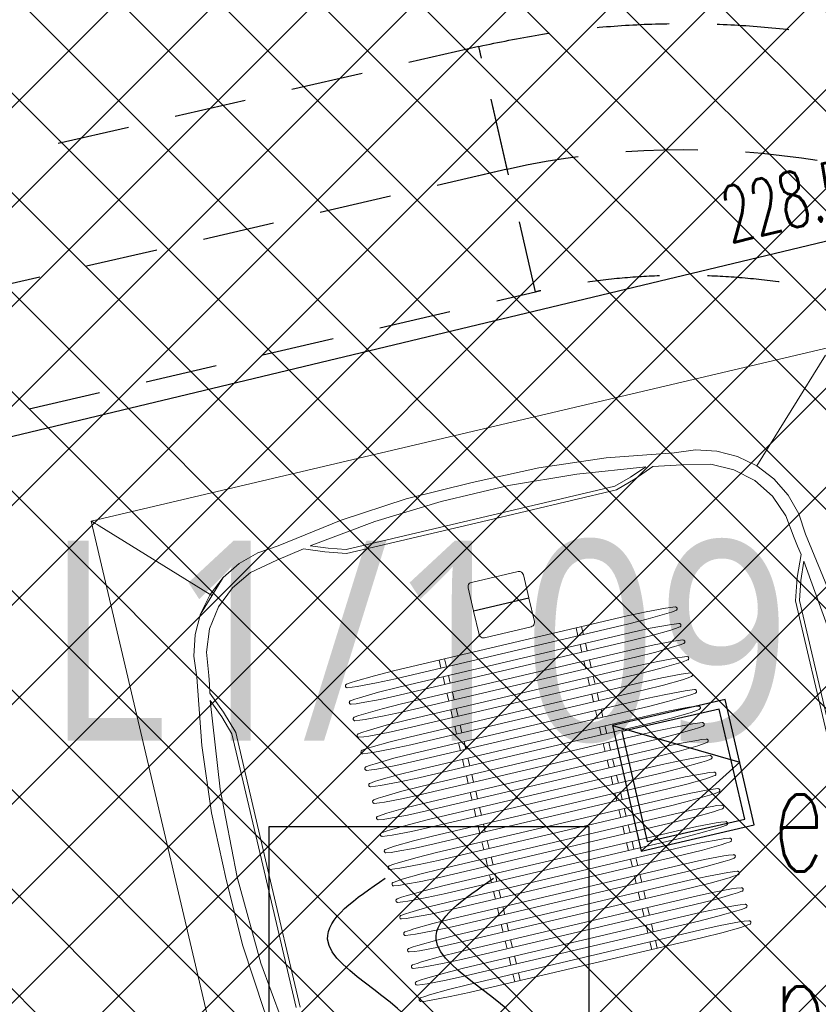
# Model space of a CAD drawing. Header units: centimetres. Extents: x -15121 to 17422, y -60492 to 0.
# Tile 109 of 256: x 1503 to 1602, y -30434 to -30311. Entities that reach past the tile are written whole.
import ezdxf
from ezdxf.enums import TextEntityAlignment as Align

# ---------------------------------------------------------------- set-up
doc = ezdxf.new("R2010")
doc.units = ezdxf.units.CM
doc.header["$LTSCALE"] = 60
doc.linetypes.add('MP', pattern=[0.25, 0.15, -0.1])
for name, color, linetype in [('_DTS_SSP', 1, 'Continuous'), ('AIKA floorboxy', 8, 'Continuous'), ('AIKA KLIMATYZACJA2', 5, 'Continuous'), ('AIKA lampy restauracja wymiarowanie', 7, 'Continuous'), ('AIKA ppoż restauracja', 7, 'Continuous'), ('AIKA sufity podwieszane', 8, 'Continuous'), ('AIKA WENT2', 8, 'Continuous')]:
    doc.layers.add(name, color=color, linetype=linetype)
doc.styles.add('Arial', font='l_10646.ttf')
doc.styles.add('RomanS', font='romans.shx')
doc.styles.add('wymiar', font='txt.shx', dxfattribs={"width": 0.6})
doc.dimstyles.new('Dwudziestka', dxfattribs={"dimtxt": 7, "dimasz": 0.7, "dimexe": 5, "dimexo": 0, "dimgap": 2.5, "dimtad": 1, "dimtoh": 1, "dimdec": 3, "dimrnd": 0.5, "dimdsep": 46, "dimtxsty": 'wymiar', "dimblk": 'znacznik', "dimcen": 0, "dimdle": 5, "dimse1": 1, "dimse2": 1, "dimclrd": 256, "dimclre": 256, "dimclrt": 256, "dimadec": 0, "dimazin": 0, "dimtfac": 0.4, "dimtdec": 3, "dimtix": 1, "dimtofl": 0, "dimtmove": 2, "dimatfit": 3, "dimldrblk": 'znacznik', "dimfxl": 1, "dimtolj": 1, "dimarcsym": 0})

# ---------------------------------------------------------------- blocks, each defined once
blk = doc.blocks.new('SL klima')
at = {"layer": 'AIKA KLIMATYZACJA2', "color": 140, "linetype": 'MP', "lineweight": -2}
for p, q in [((5746.02, -26446.47, 336.66), (5551.15, -26491.46, 336.66)), ((5749.57, -26461.82, 336.66), (5746.02, -26446.47, 336.66)), ((5753.11, -26477.16, 327.61), (5746.02, -26446.47, 327.61)), ((5749.57, -26461.82, 336.66), (5554.69, -26506.81, 336.66)), ((5749.57, -26461.82, 336.66), (5746.02, -26462.64, 336.66)), ((5753.11, -26477.16, 336.66), (5749.57, -26461.82, 336.66)), ((5558.24, -26522.15, 336.66), (5753.11, -26477.16, 336.66))]:
    blk.add_line(p, q, dxfattribs=at)
for points, knots in [([(5746.02, -26446.47, 327.61), (5748.52, -26445.95, 327.61), (5753.48, -26444.91, 327.61), (5761.03, -26444, 327.61), (5768.58, -26443.56, 327.61), (5776.11, -26443.62, 327.61), (5783.62, -26444.14, 327.61), (5791.08, -26445.11, 327.61), (5798.47, -26446.51, 327.61), (5805.78, -26448.31, 327.61), (5813.01, -26450.51, 327.61), (5820.13, -26453.07, 327.61), (5827.13, -26456, 327.61), (5834.01, -26459.26, 327.61), (5840.77, -26462.87, 327.61), (5847.39, -26466.81, 327.61), (5853.83, -26471.12, 327.61), (5859.72, -26475.53, 327.61), (5865.04, -26480, 327.61), (5869.83, -26484.47, 327.61), (5874.36, -26489.21, 327.61), (5879.16, -26494.89, 327.61), (5884.04, -26501.67, 327.61), (5888.65, -26509.73, 327.61), (5892.46, -26518.34, 327.61), (5894.11, -26524.44, 327.61), (5894.93, -26527.51, 327.61)], [0, 0, 0, 0, 76.334133, 152.224845, 227.836475, 303.310423, 378.765956, 454.300897, 529.991649, 605.895555, 682.049473, 758.474473, 835.175861, 912.145103, 989.547102, 1067.49859, 1145.819558, 1224.368125, 1290.201217, 1356.100418, 1422.07031, 1488.147985, 1580.3042, 1673.088601, 1766.890128, 1862.179502, 1862.179502, 1862.179502, 1862.179502]), ([(5749.57, -26461.82, 327.61), (5775.3, -26455.88, 327.61), (5829.6, -26466.15, 327.61), (5873.73, -26505.66, 327.61), (5879.59, -26531.05, 327.61)], [0, 0, 0, 0, 792.272547, 1574.063647, 1574.063647, 1574.063647, 1574.063647]), ([(5864.24, -26534.59, 327.61), (5863.75, -26532.78, 327.61), (5862.76, -26529.11, 327.61), (5860.41, -26523.82, 327.61), (5857.45, -26518.67, 327.61), (5854.21, -26514.17, 327.61), (5850.89, -26510.25, 327.61), (5847.64, -26506.85, 327.61), (5844.13, -26503.57, 327.61), (5840.12, -26500.21, 327.61), (5835.58, -26496.81, 327.61), (5830.53, -26493.44, 327.61), (5825.27, -26490.3, 327.61), (5819.84, -26487.41, 327.61), (5814.32, -26484.79, 327.61), (5808.73, -26482.45, 327.61), (5803.1, -26480.42, 327.61), (5797.47, -26478.71, 327.61), (5791.86, -26477.33, 327.61), (5786.28, -26476.26, 327.61), (5780.72, -26475.53, 327.61), (5775.19, -26475.13, 327.61), (5769.7, -26475.07, 327.61), (5764.27, -26475.36, 327.61), (5758.9, -26475.98, 327.61), (5755.37, -26476.69, 327.61), (5753.61, -26477.05, 327.61)], [0, 0, 0, 0, 56.382473, 113.842558, 173.301064, 235.251342, 281.45423, 328.990092, 377.769766, 427.659994, 488.501999, 550.357488, 612.855155, 675.590125, 737.926885, 799.52611, 860.316178, 920.241514, 978.581351, 1036.031887, 1092.612926, 1148.376823, 1203.414743, 1257.862353, 1311.902984, 1365.771885, 1365.771885, 1365.771885, 1365.771885]), ([(5753.61, -26477.05, 327.61), (5753.58, -26477.06, 327.61), (5753.53, -26477.07, 327.61), (5753.44, -26477.09, 327.61), (5753.36, -26477.11, 327.61), (5753.28, -26477.13, 327.61), (5753.19, -26477.15, 327.61), (5753.14, -26477.16, 327.61), (5753.11, -26477.16, 327.61)], [0, 0, 0, 0, 0.851824, 1.703887, 2.555945, 3.408, 4.260296, 5.112347, 5.112347, 5.112347, 5.112347])]:
    blk.add_open_spline(points, degree=3, knots=knots, dxfattribs=at)
blk = doc.blocks.new('RSen_55_ME_FB_SOg - fxfa100aveb - standard panel - SH_daikin_tbq - standard-951967-bottom')
at = {"lineweight": 18}
for p, q in [((475.2, 475), (-475.2, 475)), ((475.2, -475), (475.2, 475)), ((466.8, 466.5), (351.6, 351.3)), ((222.7, 381.3), (222.7, 381.3)), ((231.5, 379.8), (231.5, 379.8)), ((253.4, 375.9), (253.4, 375.9)), ((0, 359.6), (-176.4, 359.6)), ((-175.7, 364.6), (0, 364.6)), ((0, 364.6), (175.7, 364.6)), ((176.4, 359.6), (0, 359.6)), ((176.4, 359.6), (176.4, 359.6)), ((368.7, 330.3), (330.6, 368.4)), ((349.4, 349.6), (351.9, 350.9)), ((366.7, 295.8), (366.7, 295.8)), ((380.7, 224.6), (380.7, 224.6)), ((382.2, 215.6), (382.2, 215.6)), ((362.6, 0), (362.6, 173.4)), ((367.6, 172.7), (367.6, 0)), ((367.6, 172.7), (367.6, 172.7)), ((-207, -150.3), (-207, 149.7)), ((-197, 149.7), (-197, -150.3)), ((-185.8, -150.3), (-185.8, 149.7)), ((-175.8, 149.7), (-175.8, -150.3)), ((-164.6, -150.3), (-164.6, 149.7)), ((-154.6, 149.7), (-154.6, -150.3)), ((-143.3, -150.3), (-143.3, 149.7)), ((-133.4, 149.7), (-133.4, -150.3)), ((-122.1, -150.3), (-122.1, 149.7)), ((-112.2, 149.7), (-112.2, -150.3)), ((-100.9, -150.3), (-100.9, 149.7)), ((-91, 149.7), (-91, -150.3)), ((-79.7, -150.3), (-79.7, 149.7)), ((-69.7, 149.7), (-69.7, -150.3)), ((-58.5, -150.3), (-58.5, 149.7)), ((-48.5, 149.7), (-48.5, -150.3)), ((-37.3, -150.3), (-37.3, 149.7)), ((-27.3, 149.7), (-27.3, -150.3)), ((-16.1, -150.3), (-16.1, 149.7)), ((-6.1, 149.7), (-6.1, -150.3)), ((5.2, -150.3), (5.2, 149.7)), ((15.1, 149.7), (15.1, -150.3)), ((26.4, -150.3), (26.4, 149.7)), ((36.3, 149.7), (36.3, -150.3)), ((47.6, -150.3), (47.6, 149.7)), ((57.6, 149.7), (57.6, -150.3)), ((68.8, -150.3), (68.8, 149.7)), ((78.8, 149.7), (78.8, -150.3)), ((90, -150.3), (90, 149.7)), ((100, 149.7), (100, -150.3)), ((111.2, -150.3), (111.2, 149.7)), ((121.2, 149.7), (121.2, -150.3)), ((132.4, -150.3), (132.4, 149.7)), ((142.4, 149.7), (142.4, -150.3)), ((153.7, -150.3), (153.7, 149.7)), ((163.6, 149.7), (163.6, -150.3)), ((174.9, -150.3), (174.9, 149.7)), ((184.8, 149.7), (184.8, -150.3)), ((196.1, -150.3), (196.1, 149.7)), ((206.1, 149.7), (206.1, -150.3)), ((-197, 91.2), (-207, 91.2)), ((-175.8, 91.2), (-185.8, 91.2)), ((-154.6, 91.2), (-164.6, 91.2)), ((-133.4, 91.2), (-143.3, 91.2)), ((-112.2, 91.2), (-122.1, 91.2)), ((-91, 91.2), (-100.9, 91.2)), ((-69.7, 91.2), (-79.7, 91.2)), ((-48.5, 91.2), (-58.5, 91.2)), ((-27.3, 91.2), (-37.3, 91.2)), ((-6.1, 91.2), (-16.1, 91.2)), ((15.1, 91.2), (5.2, 91.2)), ((36.3, 91.2), (26.4, 91.2)), ((57.6, 91.2), (47.6, 91.2)), ((78.8, 91.2), (68.8, 91.2)), ((100, 91.2), (90, 91.2)), ((121.2, 91.2), (111.2, 91.2)), ((142.4, 91.2), (132.4, 91.2)), ((163.6, 91.2), (153.7, 91.2)), ((184.8, 91.2), (174.9, 91.2)), ((206.1, 91.2), (196.1, 91.2)), ((-207, 84.2), (-197, 84.2)), ((-185.8, 84.2), (-175.8, 84.2)), ((-164.6, 84.2), (-154.6, 84.2)), ((-143.3, 84.2), (-133.4, 84.2)), ((-122.1, 84.2), (-112.2, 84.2)), ((-100.9, 84.2), (-91, 84.2)), ((-79.7, 84.2), (-69.7, 84.2)), ((-58.5, 84.2), (-48.5, 84.2)), ((-37.3, 84.2), (-27.3, 84.2)), ((-16.1, 84.2), (-6.1, 84.2)), ((5.2, 84.2), (15.1, 84.2)), ((26.4, 84.2), (36.3, 84.2)), ((47.6, 84.2), (57.6, 84.2)), ((68.8, 84.2), (78.8, 84.2)), ((90, 84.2), (100, 84.2)), ((111.2, 84.2), (121.2, 84.2)), ((132.4, 84.2), (142.4, 84.2)), ((153.7, 84.2), (163.6, 84.2)), ((174.9, 84.2), (184.8, 84.2)), ((196.1, 84.2), (206.1, 84.2)), ((220.5, 29.7), (220.5, 29.7)), ((220.5, 29.7), (220.5, -30.3)), ((255.8, 35.2), (226, 35.2)), ((255.8, -35.8), (255.8, 35.2)), ((286, 35.2), (256.2, 35.2)), ((256.2, 35.2), (256.2, -35.8)), ((291.5, 29.7), (291.5, 29.7)), ((291.5, -30.3), (291.5, 29.7)), ((362.6, -173.4), (362.6, 0)), ((367.6, 0), (367.6, -172.7)), ((226, -35.8), (255.8, -35.8)), ((256.2, -35.8), (286, -35.8)), ((-197, -84.8), (-207, -84.8)), ((-175.8, -84.8), (-185.8, -84.8)), ((-154.6, -84.8), (-164.6, -84.8)), ((-133.4, -84.8), (-143.3, -84.8)), ((-112.2, -84.8), (-122.1, -84.8)), ((-91, -84.8), (-100.9, -84.8)), ((-69.7, -84.8), (-79.7, -84.8)), ((-48.5, -84.8), (-58.5, -84.8)), ((-27.3, -84.8), (-37.3, -84.8)), ((-6.1, -84.8), (-16.1, -84.8)), ((15.1, -84.8), (5.2, -84.8)), ((36.3, -84.8), (26.4, -84.8)), ((57.6, -84.8), (47.6, -84.8)), ((78.8, -84.8), (68.8, -84.8)), ((100, -84.8), (90, -84.8)), ((121.2, -84.8), (111.2, -84.8)), ((142.4, -84.8), (132.4, -84.8)), ((163.6, -84.8), (153.7, -84.8)), ((184.8, -84.8), (174.9, -84.8)), ((206.1, -84.8), (196.1, -84.8)), ((-207, -91.8), (-197, -91.8)), ((-185.8, -91.8), (-175.8, -91.8)), ((-164.6, -91.8), (-154.6, -91.8)), ((-143.3, -91.8), (-133.4, -91.8)), ((-122.1, -91.8), (-112.2, -91.8)), ((-100.9, -91.8), (-91, -91.8)), ((-79.7, -91.8), (-69.7, -91.8)), ((-58.5, -91.8), (-48.5, -91.8)), ((-37.3, -91.8), (-27.3, -91.8)), ((-16.1, -91.8), (-6.1, -91.8)), ((5.2, -91.8), (15.1, -91.8)), ((26.4, -91.8), (36.3, -91.8)), ((47.6, -91.8), (57.6, -91.8)), ((68.8, -91.8), (78.8, -91.8)), ((90, -91.8), (100, -91.8)), ((111.2, -91.8), (121.2, -91.8)), ((132.4, -91.8), (142.4, -91.8)), ((153.7, -91.8), (163.6, -91.8)), ((174.9, -91.8), (184.8, -91.8)), ((196.1, -91.8), (206.1, -91.8)), ((380.7, -224.6), (380.7, -224.6)), ((391.3, -254.5), (391.3, -254.5)), ((466.8, -466.5), (351.6, -351.3)), ((0, -359.6), (176.4, -359.6)), ((175.7, -364.6), (0, -364.6)), ((175.7, -364.6), (175.7, -364.6)), ((222.4, -381.2), (222.4, -381.2)), ((254.7, -391), (254.7, -391))]:
    blk.add_line(p, q, dxfattribs=at)
for points in [[(475.2, 475, 0), (475.2, 475, 0), (474.9, 474.7, 0), (474.1, 473.8, 0), (472.8, 472.5, 0), (471.1, 470.8, 0), (469.1, 468.8, 0), (466.8, 466.5, 0)], [(-254.7, 391, 0), (-170.4, 404.5, 0), (-85.4, 412, 0), (0, 413.4, 0)], [(0, 413.4, 0), (85.4, 412, 0), (170.4, 404.5, 0), (254.7, 391, 0)], [(222.7, 381.3, 0), (111.7, 394.9, 0), (0, 399.4, 0), (-111.7, 394.9, 0), (-222.7, 381.3, 0)], [(254.7, 391, 0), (281.4, 388.5, 0), (307.1, 380.8, 0), (330.8, 368.3, 0), (351.6, 351.3, 0)], [(175.7, 364.6, 0), (199.5, 372.1, 0), (222.7, 381.3, 0)], [(231.5, 379.8, 0), (204.4, 368.5, 0), (176.4, 359.6, 0)], [(253.4, 375.9, 0), (242.4, 377.9, 0), (231.5, 379.8, 0)], [(366.7, 295.8, 0), (353.6, 322.2, 0), (334.3, 344.6, 0), (310.2, 361.7, 0), (282.7, 372.3, 0), (253.4, 375.9, 0)], [(351.6, 351.3, 0), (368.6, 330.5, 0), (381.1, 306.9, 0), (388.8, 281.2, 0), (391.3, 254.5, 0)], [(380.7, 224.6, 0), (374.2, 260.3, 0), (366.7, 295.8, 0)], [(391.3, 254.5, 0), (404.5, 170.2, 0), (411.8, 85.3, 0), (413, 0, 0)], [(362.6, 173.4, 0), (370.6, 199.4, 0), (380.7, 224.6, 0)], [(-205.5, 198.4, 0), (-205, 204.8, 0), (-204.2, 211.1, 0)], [(-204.2, 211.1, 0), (-203.9, 211.6, 0), (-203.6, 212.1, 0), (-203.1, 212.4, 0), (-202.6, 212.6, 0), (-202.1, 212.7, 0), (-201.5, 212.7, 0), (-201, 212.5, 0), (-200.5, 212.2, 0), (-200.2, 211.8, 0), (-199.9, 211.3, 0), (-199.7, 210.8, 0)], [(-199.7, 210.8, 0), (-199, 204.8, 0), (-198.5, 198.9, 0)], [(-184.3, 198.4, 0), (-183.8, 204.8, 0), (-183, 211.1, 0)], [(-183, 211.1, 0), (-182.7, 211.6, 0), (-182.4, 212.1, 0), (-181.9, 212.4, 0), (-181.4, 212.6, 0), (-180.9, 212.7, 0), (-180.3, 212.7, 0), (-179.8, 212.5, 0), (-179.3, 212.2, 0), (-178.9, 211.8, 0), (-178.7, 211.3, 0), (-178.5, 210.8, 0)], [(-178.5, 210.8, 0), (-177.8, 204.8, 0), (-177.3, 198.9, 0)], [(-163.1, 198.4, 0), (-162.5, 204.8, 0), (-161.7, 211.1, 0)], [(-161.7, 211.1, 0), (-161.5, 211.6, 0), (-161.2, 212.1, 0), (-160.7, 212.4, 0), (-160.2, 212.6, 0), (-159.7, 212.7, 0), (-159.1, 212.7, 0), (-158.6, 212.5, 0), (-158.1, 212.2, 0), (-157.7, 211.8, 0), (-157.5, 211.3, 0), (-157.3, 210.8, 0)], [(-157.3, 210.8, 0), (-156.6, 204.8, 0), (-156.1, 198.9, 0)], [(-141.9, 198.4, 0), (-141.3, 204.8, 0), (-140.5, 211.1, 0)], [(-140.5, 211.1, 0), (-140.3, 211.6, 0), (-139.9, 212.1, 0), (-139.5, 212.4, 0), (-139, 212.6, 0), (-138.4, 212.7, 0), (-137.9, 212.7, 0), (-137.4, 212.5, 0), (-136.9, 212.2, 0), (-136.5, 211.8, 0), (-136.2, 211.3, 0), (-136.1, 210.8, 0)], [(-136.1, 210.8, 0), (-135.4, 204.8, 0), (-134.9, 198.9, 0)], [(-120.6, 198.4, 0), (-120.1, 204.8, 0), (-119.3, 211.1, 0)], [(-119.3, 211.1, 0), (-119.1, 211.6, 0), (-118.7, 212.1, 0), (-118.3, 212.4, 0), (-117.8, 212.6, 0), (-117.2, 212.7, 0), (-116.7, 212.7, 0), (-116.1, 212.5, 0), (-115.7, 212.2, 0), (-115.3, 211.8, 0), (-115, 211.3, 0), (-114.9, 210.8, 0)], [(-114.9, 210.8, 0), (-114.2, 204.8, 0), (-113.7, 198.9, 0)], [(-99.4, 198.4, 0), (-98.9, 204.8, 0), (-98.1, 211.1, 0)], [(-98.1, 211.1, 0), (-97.9, 211.6, 0), (-97.5, 212.1, 0), (-97.1, 212.4, 0), (-96.6, 212.6, 0), (-96, 212.7, 0), (-95.5, 212.7, 0), (-94.9, 212.5, 0), (-94.5, 212.2, 0), (-94.1, 211.8, 0), (-93.8, 211.3, 0), (-93.7, 210.8, 0)], [(-93.7, 210.8, 0), (-92.9, 204.8, 0), (-92.5, 198.9, 0)], [(-78.2, 198.4, 0), (-77.7, 204.8, 0), (-76.9, 211.1, 0)], [(-76.9, 211.1, 0), (-76.6, 211.6, 0), (-76.3, 212.1, 0), (-75.9, 212.4, 0), (-75.3, 212.6, 0), (-74.8, 212.7, 0), (-74.2, 212.7, 0), (-73.7, 212.5, 0), (-73.3, 212.2, 0), (-72.9, 211.8, 0), (-72.6, 211.3, 0), (-72.5, 210.8, 0)], [(-72.5, 210.8, 0), (-71.7, 204.8, 0), (-71.2, 198.9, 0)], [(-57, 198.4, 0), (-56.5, 204.8, 0), (-55.7, 211.1, 0)], [(-55.7, 211.1, 0), (-55.4, 211.6, 0), (-55.1, 212.1, 0), (-54.6, 212.4, 0), (-54.1, 212.6, 0), (-53.6, 212.7, 0), (-53, 212.7, 0), (-52.5, 212.5, 0), (-52, 212.2, 0), (-51.7, 211.8, 0), (-51.4, 211.3, 0), (-51.2, 210.8, 0)], [(-51.2, 210.8, 0), (-50.5, 204.8, 0), (-50, 198.9, 0)], [(-35.8, 198.4, 0), (-35.3, 204.8, 0), (-34.5, 211.1, 0)], [(-34.5, 211.1, 0), (-34.2, 211.6, 0), (-33.9, 212.1, 0), (-33.4, 212.4, 0), (-32.9, 212.6, 0), (-32.4, 212.7, 0), (-31.8, 212.7, 0), (-31.3, 212.5, 0), (-30.8, 212.2, 0), (-30.4, 211.8, 0), (-30.2, 211.3, 0), (-30, 210.8, 0)], [(-30, 210.8, 0), (-29.3, 204.8, 0), (-28.8, 198.9, 0)], [(-14.6, 198.4, 0), (-14, 204.8, 0), (-13.2, 211.1, 0)], [(-13.2, 211.1, 0), (-13, 211.6, 0), (-12.7, 212.1, 0), (-12.2, 212.4, 0), (-11.7, 212.6, 0), (-11.2, 212.7, 0), (-10.6, 212.7, 0), (-10.1, 212.5, 0), (-9.6, 212.2, 0), (-9.2, 211.8, 0), (-9, 211.3, 0), (-8.8, 210.8, 0)], [(-8.8, 210.8, 0), (-8.1, 204.8, 0), (-7.6, 198.9, 0)], [(6.6, 198.4, 0), (7.2, 204.8, 0), (8, 211.1, 0)], [(8, 211.1, 0), (8.2, 211.6, 0), (8.6, 212.1, 0), (9, 212.4, 0), (9.5, 212.6, 0), (10.1, 212.7, 0), (10.6, 212.7, 0), (11.1, 212.5, 0), (11.6, 212.2, 0), (12, 211.8, 0), (12.3, 211.3, 0), (12.4, 210.8, 0)], [(12.4, 210.8, 0), (13.1, 204.8, 0), (13.6, 198.9, 0)], [(27.9, 198.4, 0), (28.4, 204.8, 0), (29.2, 211.1, 0)], [(29.2, 211.1, 0), (29.4, 211.6, 0), (29.8, 212.1, 0), (30.2, 212.4, 0), (30.7, 212.6, 0), (31.3, 212.7, 0), (31.8, 212.7, 0), (32.4, 212.5, 0), (32.8, 212.2, 0), (33.2, 211.8, 0), (33.5, 211.3, 0), (33.6, 210.8, 0)], [(33.6, 210.8, 0), (34.3, 204.8, 0), (34.8, 198.9, 0)], [(49.1, 198.4, 0), (49.6, 204.8, 0), (50.4, 211.1, 0)], [(50.4, 211.1, 0), (50.6, 211.6, 0), (51, 212.1, 0), (51.4, 212.4, 0), (51.9, 212.6, 0), (52.5, 212.7, 0), (53, 212.7, 0), (53.6, 212.5, 0), (54, 212.2, 0), (54.4, 211.8, 0), (54.7, 211.3, 0), (54.8, 210.8, 0)], [(54.8, 210.8, 0), (55.6, 204.8, 0), (56, 198.9, 0)], [(70.3, 198.4, 0), (70.8, 204.8, 0), (71.6, 211.1, 0)], [(71.6, 211.1, 0), (71.9, 211.6, 0), (72.2, 212.1, 0), (72.6, 212.4, 0), (73.2, 212.6, 0), (73.7, 212.7, 0), (74.3, 212.7, 0), (74.8, 212.5, 0), (75.2, 212.2, 0), (75.6, 211.8, 0), (75.9, 211.3, 0), (76, 210.8, 0)], [(76, 210.8, 0), (76.8, 204.8, 0), (77.3, 198.9, 0)], [(91.5, 198.4, 0), (92, 204.8, 0), (92.8, 211.1, 0)], [(92.8, 211.1, 0), (93.1, 211.6, 0), (93.4, 212.1, 0), (93.9, 212.4, 0), (94.4, 212.6, 0), (94.9, 212.7, 0), (95.5, 212.7, 0), (96, 212.5, 0), (96.5, 212.2, 0), (96.8, 211.8, 0), (97.1, 211.3, 0), (97.3, 210.8, 0)], [(97.3, 210.8, 0), (98, 204.8, 0), (98.5, 198.9, 0)], [(112.7, 198.4, 0), (113.2, 204.8, 0), (114, 211.1, 0)], [(114, 211.1, 0), (114.3, 211.6, 0), (114.6, 212.1, 0), (115.1, 212.4, 0), (115.6, 212.6, 0), (116.1, 212.7, 0), (116.7, 212.7, 0), (117.2, 212.5, 0), (117.7, 212.2, 0), (118.1, 211.8, 0), (118.3, 211.3, 0), (118.5, 210.8, 0)], [(118.5, 210.8, 0), (119.2, 204.8, 0), (119.7, 198.9, 0)], [(133.9, 198.4, 0), (134.5, 204.8, 0), (135.3, 211.1, 0)], [(135.3, 211.1, 0), (135.5, 211.6, 0), (135.8, 212.1, 0), (136.3, 212.4, 0), (136.8, 212.6, 0), (137.3, 212.7, 0), (137.9, 212.7, 0), (138.4, 212.5, 0), (138.9, 212.2, 0), (139.3, 211.8, 0), (139.5, 211.3, 0), (139.7, 210.8, 0)], [(139.7, 210.8, 0), (140.4, 204.8, 0), (140.9, 198.9, 0)], [(155.1, 198.4, 0), (155.7, 204.8, 0), (156.5, 211.1, 0)], [(156.5, 211.1, 0), (156.7, 211.6, 0), (157.1, 212.1, 0), (157.5, 212.4, 0), (158, 212.6, 0), (158.6, 212.7, 0), (159.1, 212.7, 0), (159.6, 212.5, 0), (160.1, 212.2, 0), (160.5, 211.8, 0), (160.8, 211.3, 0), (160.9, 210.8, 0)], [(160.9, 210.8, 0), (161.6, 204.8, 0), (162.1, 198.9, 0)], [(176.4, 198.4, 0), (176.9, 204.8, 0), (177.7, 211.1, 0)], [(177.7, 211.1, 0), (177.9, 211.6, 0), (178.3, 212.1, 0), (178.7, 212.4, 0), (179.2, 212.6, 0), (179.8, 212.7, 0), (180.3, 212.7, 0), (180.9, 212.5, 0), (181.3, 212.2, 0), (181.7, 211.8, 0), (182, 211.3, 0), (182.1, 210.8, 0)], [(182.1, 210.8, 0), (182.8, 204.8, 0), (183.3, 198.9, 0)], [(197.6, 198.4, 0), (198.1, 204.8, 0), (198.9, 211.1, 0)], [(198.9, 211.1, 0), (199.1, 211.6, 0), (199.5, 212.1, 0), (199.9, 212.4, 0), (200.4, 212.6, 0), (201, 212.7, 0), (201.5, 212.7, 0), (202.1, 212.5, 0), (202.5, 212.2, 0), (202.9, 211.8, 0), (203.2, 211.3, 0), (203.3, 210.8, 0)], [(203.3, 210.8, 0), (204.1, 204.8, 0), (204.5, 198.9, 0)], [(382.2, 215.6, 0), (374.2, 194.4, 0), (367.6, 172.7, 0)], [(382.2, -215.6, 0), (393.3, -129.7, 0), (398.8, -43.3, 0), (398.8, 43.3, 0), (393.3, 129.7, 0), (382.2, 215.6, 0)], [(-207, 149.7, 0), (-206.6, 174.1, 0), (-205.5, 198.4, 0)], [(-198.5, 198.9, 0), (-197.4, 174.3, 0), (-197, 149.7, 0)], [(-185.8, 149.7, 0), (-185.4, 174.1, 0), (-184.3, 198.4, 0)], [(-177.3, 198.9, 0), (-176.2, 174.3, 0), (-175.8, 149.7, 0)], [(-164.6, 149.7, 0), (-164.2, 174.1, 0), (-163.1, 198.4, 0)], [(-156.1, 198.9, 0), (-155, 174.3, 0), (-154.6, 149.7, 0)], [(-143.3, 149.7, 0), (-143, 174.1, 0), (-141.9, 198.4, 0)], [(-134.9, 198.9, 0), (-133.8, 174.3, 0), (-133.4, 149.7, 0)], [(-122.1, 149.7, 0), (-121.8, 174.1, 0), (-120.6, 198.4, 0)], [(-113.7, 198.9, 0), (-112.5, 174.3, 0), (-112.2, 149.7, 0)], [(-100.9, 149.7, 0), (-100.5, 174.1, 0), (-99.4, 198.4, 0)], [(-92.5, 198.9, 0), (-91.3, 174.3, 0), (-91, 149.7, 0)], [(-79.7, 149.7, 0), (-79.3, 174.1, 0), (-78.2, 198.4, 0)], [(-71.2, 198.9, 0), (-70.1, 174.3, 0), (-69.7, 149.7, 0)], [(-58.5, 149.7, 0), (-58.1, 174.1, 0), (-57, 198.4, 0)], [(-50, 198.9, 0), (-48.9, 174.3, 0), (-48.5, 149.7, 0)], [(-37.3, 149.7, 0), (-36.9, 174.1, 0), (-35.8, 198.4, 0)], [(-28.8, 198.9, 0), (-27.7, 174.3, 0), (-27.3, 149.7, 0)], [(-16.1, 149.7, 0), (-15.7, 174.1, 0), (-14.6, 198.4, 0)], [(-7.6, 198.9, 0), (-6.5, 174.3, 0), (-6.1, 149.7, 0)], [(5.2, 149.7, 0), (5.5, 174.1, 0), (6.6, 198.4, 0)], [(13.6, 198.9, 0), (14.7, 174.3, 0), (15.1, 149.7, 0)], [(26.4, 149.7, 0), (26.7, 174.1, 0), (27.9, 198.4, 0)], [(34.8, 198.9, 0), (36, 174.3, 0), (36.3, 149.7, 0)], [(47.6, 149.7, 0), (48, 174.1, 0), (49.1, 198.4, 0)], [(56, 198.9, 0), (57.2, 174.3, 0), (57.6, 149.7, 0)], [(68.8, 149.7, 0), (69.2, 174.1, 0), (70.3, 198.4, 0)], [(77.3, 198.9, 0), (78.4, 174.3, 0), (78.8, 149.7, 0)], [(90, 149.7, 0), (90.4, 174.1, 0), (91.5, 198.4, 0)], [(98.5, 198.9, 0), (99.6, 174.3, 0), (100, 149.7, 0)], [(111.2, 149.7, 0), (111.6, 174.1, 0), (112.7, 198.4, 0)], [(119.7, 198.9, 0), (120.8, 174.3, 0), (121.2, 149.7, 0)], [(132.4, 149.7, 0), (132.8, 174.1, 0), (133.9, 198.4, 0)], [(140.9, 198.9, 0), (142, 174.3, 0), (142.4, 149.7, 0)], [(153.7, 149.7, 0), (154, 174.1, 0), (155.1, 198.4, 0)], [(162.1, 198.9, 0), (163.2, 174.3, 0), (163.6, 149.7, 0)], [(174.9, 149.7, 0), (175.2, 174.1, 0), (176.4, 198.4, 0)], [(183.3, 198.9, 0), (184.5, 174.3, 0), (184.8, 149.7, 0)], [(196.1, 149.7, 0), (196.5, 174.1, 0), (197.6, 198.4, 0)], [(204.5, 198.9, 0), (205.7, 174.3, 0), (206.1, 149.7, 0)], [(226, 35.2, 0), (224.6, 35, 0), (223.2, 34.5, 0), (222.1, 33.6, 0), (221.2, 32.5, 0), (220.7, 31.1, 0), (220.5, 29.7, 0)], [(291.5, 29.7, 0), (291.3, 31.1, 0), (290.8, 32.5, 0), (289.9, 33.6, 0), (288.7, 34.5, 0), (287.4, 35, 0), (286, 35.2, 0)], [(413, 0, 0), (411.8, -85.3, 0), (404.5, -170.2, 0), (391.3, -254.5, 0)], [(220.5, -30.3, 0), (220.7, -31.7, 0), (221.2, -33, 0), (222.1, -34.2, 0), (223.2, -35.1, 0), (224.6, -35.6, 0), (226, -35.8, 0)], [(286, -35.8, 0), (287.4, -35.6, 0), (288.7, -35.1, 0), (289.9, -34.2, 0), (290.8, -33, 0), (291.3, -31.7, 0), (291.5, -30.3, 0)], [(-205.5, -199.4, 0), (-206.6, -174.9, 0), (-207, -150.3, 0)], [(-197, -150.3, 0), (-197.4, -174.9, 0), (-198.5, -199.4, 0)], [(-184.3, -199.4, 0), (-185.4, -174.9, 0), (-185.8, -150.3, 0)], [(-175.8, -150.3, 0), (-176.2, -174.9, 0), (-177.3, -199.4, 0)], [(-163, -199.4, 0), (-164.2, -174.9, 0), (-164.6, -150.3, 0)], [(-154.6, -150.3, 0), (-155, -174.9, 0), (-156.1, -199.4, 0)], [(-141.8, -199.4, 0), (-143, -174.9, 0), (-143.3, -150.3, 0)], [(-133.4, -150.3, 0), (-133.8, -174.9, 0), (-134.9, -199.4, 0)], [(-120.6, -199.4, 0), (-121.7, -174.9, 0), (-122.1, -150.3, 0)], [(-112.2, -150.3, 0), (-112.5, -174.9, 0), (-113.7, -199.4, 0)], [(-99.4, -199.4, 0), (-100.5, -174.9, 0), (-100.9, -150.3, 0)], [(-91, -150.3, 0), (-91.3, -174.9, 0), (-92.5, -199.4, 0)], [(-78.2, -199.4, 0), (-79.3, -174.9, 0), (-79.7, -150.3, 0)], [(-69.7, -150.3, 0), (-70.1, -174.9, 0), (-71.2, -199.4, 0)], [(-57, -199.4, 0), (-58.1, -174.9, 0), (-58.5, -150.3, 0)], [(-48.5, -150.3, 0), (-48.9, -174.9, 0), (-50, -199.4, 0)], [(-35.8, -199.4, 0), (-36.9, -174.9, 0), (-37.3, -150.3, 0)], [(-27.3, -150.3, 0), (-27.7, -174.9, 0), (-28.8, -199.4, 0)], [(-14.5, -199.4, 0), (-15.7, -174.9, 0), (-16.1, -150.3, 0)], [(-6.1, -150.3, 0), (-6.5, -174.9, 0), (-7.6, -199.4, 0)], [(6.7, -199.4, 0), (5.5, -174.9, 0), (5.2, -150.3, 0)], [(15.1, -150.3, 0), (14.7, -174.9, 0), (13.6, -199.4, 0)], [(27.9, -199.4, 0), (26.8, -174.9, 0), (26.4, -150.3, 0)], [(36.3, -150.3, 0), (36, -174.9, 0), (34.8, -199.4, 0)], [(49.1, -199.4, 0), (48, -174.9, 0), (47.6, -150.3, 0)], [(57.6, -150.3, 0), (57.2, -174.9, 0), (56, -199.4, 0)], [(70.3, -199.4, 0), (69.2, -174.9, 0), (68.8, -150.3, 0)], [(78.8, -150.3, 0), (78.4, -174.9, 0), (77.3, -199.4, 0)], [(91.5, -199.4, 0), (90.4, -174.9, 0), (90, -150.3, 0)], [(100, -150.3, 0), (99.6, -174.9, 0), (98.5, -199.4, 0)], [(112.7, -199.4, 0), (111.6, -174.9, 0), (111.2, -150.3, 0)], [(121.2, -150.3, 0), (120.8, -174.9, 0), (119.7, -199.4, 0)], [(134, -199.4, 0), (132.8, -174.9, 0), (132.4, -150.3, 0)], [(142.4, -150.3, 0), (142, -174.9, 0), (140.9, -199.4, 0)], [(155.2, -199.4, 0), (154, -174.9, 0), (153.7, -150.3, 0)], [(163.6, -150.3, 0), (163.2, -174.9, 0), (162.1, -199.4, 0)], [(176.4, -199.4, 0), (175.3, -174.9, 0), (174.9, -150.3, 0)], [(184.8, -150.3, 0), (184.5, -174.9, 0), (183.3, -199.4, 0)], [(197.6, -199.4, 0), (196.5, -174.9, 0), (196.1, -150.3, 0)], [(206.1, -150.3, 0), (205.7, -174.9, 0), (204.5, -199.4, 0)], [(380.7, -224.6, 0), (370.6, -199.4, 0), (362.6, -173.4, 0)], [(367.6, -172.7, 0), (374.2, -194.4, 0), (382.2, -215.6, 0)], [(-204.3, -211.3, 0), (-205, -205.4, 0), (-205.5, -199.4, 0)], [(-198.5, -199.4, 0), (-199, -205.4, 0), (-199.7, -211.3, 0)], [(-183, -211.3, 0), (-183.8, -205.4, 0), (-184.3, -199.4, 0)], [(-177.3, -199.4, 0), (-177.8, -205.4, 0), (-178.5, -211.3, 0)], [(-161.8, -211.3, 0), (-162.6, -205.4, 0), (-163, -199.4, 0)], [(-156.1, -199.4, 0), (-156.6, -205.4, 0), (-157.3, -211.3, 0)], [(-140.6, -211.3, 0), (-141.3, -205.4, 0), (-141.8, -199.4, 0)], [(-134.9, -199.4, 0), (-135.4, -205.4, 0), (-136.1, -211.3, 0)], [(-119.4, -211.3, 0), (-120.1, -205.4, 0), (-120.6, -199.4, 0)], [(-113.7, -199.4, 0), (-114.2, -205.4, 0), (-114.9, -211.3, 0)], [(-98.2, -211.3, 0), (-98.9, -205.4, 0), (-99.4, -199.4, 0)], [(-92.5, -199.4, 0), (-92.9, -205.4, 0), (-93.7, -211.3, 0)], [(-77, -211.3, 0), (-77.7, -205.4, 0), (-78.2, -199.4, 0)], [(-71.2, -199.4, 0), (-71.7, -205.4, 0), (-72.5, -211.3, 0)], [(-55.8, -211.3, 0), (-56.5, -205.4, 0), (-57, -199.4, 0)], [(-50, -199.4, 0), (-50.5, -205.4, 0), (-51.2, -211.3, 0)], [(-34.5, -211.3, 0), (-35.3, -205.4, 0), (-35.8, -199.4, 0)], [(-28.8, -199.4, 0), (-29.3, -205.4, 0), (-30, -211.3, 0)], [(-13.3, -211.3, 0), (-14.1, -205.4, 0), (-14.5, -199.4, 0)], [(-7.6, -199.4, 0), (-8.1, -205.4, 0), (-8.8, -211.3, 0)], [(7.9, -211.3, 0), (7.2, -205.4, 0), (6.7, -199.4, 0)], [(13.6, -199.4, 0), (13.1, -205.4, 0), (12.4, -211.3, 0)], [(29.1, -211.3, 0), (28.4, -205.4, 0), (27.9, -199.4, 0)], [(34.8, -199.4, 0), (34.3, -205.4, 0), (33.6, -211.3, 0)], [(50.3, -211.3, 0), (49.6, -205.4, 0), (49.1, -199.4, 0)], [(56, -199.4, 0), (55.6, -205.4, 0), (54.8, -211.3, 0)], [(71.5, -211.3, 0), (70.8, -205.4, 0), (70.3, -199.4, 0)], [(77.3, -199.4, 0), (76.8, -205.4, 0), (76, -211.3, 0)], [(92.7, -211.3, 0), (92, -205.4, 0), (91.5, -199.4, 0)], [(98.5, -199.4, 0), (98, -205.4, 0), (97.3, -211.3, 0)], [(114, -211.3, 0), (113.2, -205.4, 0), (112.7, -199.4, 0)], [(119.7, -199.4, 0), (119.2, -205.4, 0), (118.5, -211.3, 0)], [(135.2, -211.3, 0), (134.4, -205.4, 0), (134, -199.4, 0)], [(140.9, -199.4, 0), (140.4, -205.4, 0), (139.7, -211.3, 0)], [(156.4, -211.3, 0), (155.7, -205.4, 0), (155.2, -199.4, 0)], [(162.1, -199.4, 0), (161.6, -205.4, 0), (160.9, -211.3, 0)], [(177.6, -211.3, 0), (176.9, -205.4, 0), (176.4, -199.4, 0)], [(183.3, -199.4, 0), (182.8, -205.4, 0), (182.1, -211.3, 0)], [(198.8, -211.3, 0), (198.1, -205.4, 0), (197.6, -199.4, 0)], [(204.5, -199.4, 0), (204.1, -205.4, 0), (203.3, -211.3, 0)], [(-199.7, -211.3, 0), (-199.9, -211.9, 0), (-200.2, -212.4, 0), (-200.6, -212.8, 0), (-201.1, -213.1, 0), (-201.7, -213.3, 0), (-202.3, -213.3, 0), (-202.9, -213.1, 0), (-203.4, -212.8, 0), (-203.8, -212.4, 0), (-204.1, -211.9, 0), (-204.3, -211.3, 0)], [(-178.5, -211.3, 0), (-178.7, -211.9, 0), (-179, -212.4, 0), (-179.4, -212.8, 0), (-179.9, -213.1, 0), (-180.5, -213.3, 0), (-181.1, -213.3, 0), (-181.7, -213.1, 0), (-182.2, -212.8, 0), (-182.6, -212.4, 0), (-182.9, -211.9, 0), (-183, -211.3, 0)], [(-157.3, -211.3, 0), (-157.5, -211.9, 0), (-157.8, -212.4, 0), (-158.2, -212.8, 0), (-158.7, -213.1, 0), (-159.3, -213.3, 0), (-159.9, -213.3, 0), (-160.4, -213.1, 0), (-161, -212.8, 0), (-161.4, -212.4, 0), (-161.7, -211.9, 0), (-161.8, -211.3, 0)], [(-136.1, -211.3, 0), (-136.3, -211.9, 0), (-136.6, -212.4, 0), (-137, -212.8, 0), (-137.5, -213.1, 0), (-138.1, -213.3, 0), (-138.7, -213.3, 0), (-139.2, -213.1, 0), (-139.7, -212.8, 0), (-140.2, -212.4, 0), (-140.5, -211.9, 0), (-140.6, -211.3, 0)], [(-114.9, -211.3, 0), (-115, -211.9, 0), (-115.3, -212.4, 0), (-115.8, -212.8, 0), (-116.3, -213.1, 0), (-116.8, -213.3, 0), (-117.4, -213.3, 0), (-118, -213.1, 0), (-118.5, -212.8, 0), (-118.9, -212.4, 0), (-119.2, -211.9, 0), (-119.4, -211.3, 0)], [(-93.7, -211.3, 0), (-93.8, -211.9, 0), (-94.1, -212.4, 0), (-94.6, -212.8, 0), (-95.1, -213.1, 0), (-95.6, -213.3, 0), (-96.2, -213.3, 0), (-96.8, -213.1, 0), (-97.3, -212.8, 0), (-97.7, -212.4, 0), (-98, -211.9, 0), (-98.2, -211.3, 0)], [(-72.5, -211.3, 0), (-72.6, -211.9, 0), (-72.9, -212.4, 0), (-73.3, -212.8, 0), (-73.8, -213.1, 0), (-74.4, -213.3, 0), (-75, -213.3, 0), (-75.6, -213.1, 0), (-76.1, -212.8, 0), (-76.5, -212.4, 0), (-76.8, -211.9, 0), (-77, -211.3, 0)], [(-51.2, -211.3, 0), (-51.4, -211.9, 0), (-51.7, -212.4, 0), (-52.1, -212.8, 0), (-52.6, -213.1, 0), (-53.2, -213.3, 0), (-53.8, -213.3, 0), (-54.4, -213.1, 0), (-54.9, -212.8, 0), (-55.3, -212.4, 0), (-55.6, -211.9, 0), (-55.8, -211.3, 0)], [(-30, -211.3, 0), (-30.2, -211.9, 0), (-30.5, -212.4, 0), (-30.9, -212.8, 0), (-31.4, -213.1, 0), (-32, -213.3, 0), (-32.6, -213.3, 0), (-33.2, -213.1, 0), (-33.7, -212.8, 0), (-34.1, -212.4, 0), (-34.4, -211.9, 0), (-34.5, -211.3, 0)], [(-8.8, -211.3, 0), (-9, -211.9, 0), (-9.3, -212.4, 0), (-9.7, -212.8, 0), (-10.2, -213.1, 0), (-10.8, -213.3, 0), (-11.4, -213.3, 0), (-11.9, -213.1, 0), (-12.5, -212.8, 0), (-12.9, -212.4, 0), (-13.2, -211.9, 0), (-13.3, -211.3, 0)], [(12.4, -211.3, 0), (12.2, -211.9, 0), (11.9, -212.4, 0), (11.5, -212.8, 0), (11, -213.1, 0), (10.4, -213.3, 0), (9.8, -213.3, 0), (9.3, -213.1, 0), (8.8, -212.8, 0), (8.3, -212.4, 0), (8, -211.9, 0), (7.9, -211.3, 0)], [(33.6, -211.3, 0), (33.5, -211.9, 0), (33.2, -212.4, 0), (32.7, -212.8, 0), (32.2, -213.1, 0), (31.7, -213.3, 0), (31.1, -213.3, 0), (30.5, -213.1, 0), (30, -212.8, 0), (29.6, -212.4, 0), (29.3, -211.9, 0), (29.1, -211.3, 0)], [(54.8, -211.3, 0), (54.7, -211.9, 0), (54.4, -212.4, 0), (54, -212.8, 0), (53.4, -213.1, 0), (52.9, -213.3, 0), (52.3, -213.3, 0), (51.7, -213.1, 0), (51.2, -212.8, 0), (50.8, -212.4, 0), (50.5, -211.9, 0), (50.3, -211.3, 0)], [(76, -211.3, 0), (75.9, -211.9, 0), (75.6, -212.4, 0), (75.2, -212.8, 0), (74.7, -213.1, 0), (74.1, -213.3, 0), (73.5, -213.3, 0), (72.9, -213.1, 0), (72.4, -212.8, 0), (72, -212.4, 0), (71.7, -211.9, 0), (71.5, -211.3, 0)], [(97.3, -211.3, 0), (97.1, -211.9, 0), (96.8, -212.4, 0), (96.4, -212.8, 0), (95.9, -213.1, 0), (95.3, -213.3, 0), (94.7, -213.3, 0), (94.1, -213.1, 0), (93.6, -212.8, 0), (93.2, -212.4, 0), (92.9, -211.9, 0), (92.7, -211.3, 0)], [(118.5, -211.3, 0), (118.3, -211.9, 0), (118, -212.4, 0), (117.6, -212.8, 0), (117.1, -213.1, 0), (116.5, -213.3, 0), (115.9, -213.3, 0), (115.3, -213.1, 0), (114.8, -212.8, 0), (114.4, -212.4, 0), (114.1, -211.9, 0), (114, -211.3, 0)], [(139.7, -211.3, 0), (139.5, -211.9, 0), (139.2, -212.4, 0), (138.8, -212.8, 0), (138.3, -213.1, 0), (137.7, -213.3, 0), (137.1, -213.3, 0), (136.6, -213.1, 0), (136.1, -212.8, 0), (135.6, -212.4, 0), (135.3, -211.9, 0), (135.2, -211.3, 0)], [(160.9, -211.3, 0), (160.7, -211.9, 0), (160.4, -212.4, 0), (160, -212.8, 0), (159.5, -213.1, 0), (158.9, -213.3, 0), (158.3, -213.3, 0), (157.8, -213.1, 0), (157.3, -212.8, 0), (156.8, -212.4, 0), (156.5, -211.9, 0), (156.4, -211.3, 0)], [(182.1, -211.3, 0), (182, -211.9, 0), (181.7, -212.4, 0), (181.2, -212.8, 0), (180.7, -213.1, 0), (180.2, -213.3, 0), (179.6, -213.3, 0), (179, -213.1, 0), (178.5, -212.8, 0), (178.1, -212.4, 0), (177.8, -211.9, 0), (177.6, -211.3, 0)], [(203.3, -211.3, 0), (203.2, -211.9, 0), (202.9, -212.4, 0), (202.5, -212.8, 0), (201.9, -213.1, 0), (201.4, -213.3, 0), (200.8, -213.3, 0), (200.2, -213.1, 0), (199.7, -212.8, 0), (199.3, -212.4, 0), (199, -211.9, 0), (198.8, -211.3, 0)], [(366.7, -295.8, 0), (374.2, -260.3, 0), (380.7, -224.6, 0)], [(391.3, -254.5, 0), (388.8, -281.2, 0), (381.1, -306.9, 0), (368.6, -330.5, 0), (351.6, -351.3, 0)], [(253.4, -375.9, 0), (282.7, -372.3, 0), (310.2, -361.7, 0), (334.3, -344.6, 0), (353.6, -322.2, 0), (366.7, -295.8, 0)], [(351.6, -351.3, 0), (330.8, -368.3, 0), (307.1, -380.8, 0), (281.4, -388.5, 0), (254.7, -391, 0)], [(222.4, -381.2, 0), (199.4, -372, 0), (175.7, -364.6, 0)], [(176.4, -359.6, 0), (204.3, -368.5, 0), (231.3, -379.7, 0)], [(-222.4, -381.2, 0), (-111.5, -394.2, 0), (0, -398.6, 0), (111.5, -394.2, 0), (222.4, -381.2, 0)], [(231.3, -379.7, 0), (242.3, -377.9, 0), (253.4, -375.9, 0)], [(254.7, -391, 0), (170.4, -404.5, 0), (85.4, -412, 0), (0, -413.4, 0)]]:
    blk.add_polyline3d(points, dxfattribs=at)
blk = doc.blocks.new('5579b82f-25ac-43ee-9640-1f5a806153b9')
at = {"lineweight": 18}
blk.add_blockref('RSen_55_ME_FB_SOg - fxfa100aveb - standard panel - SH_daikin_tbq - standard-951967-bottom', (0, 0), dxfattribs=at)
blk = doc.blocks.new('8e408af1-cd2a-4327-852c-6623211c1c76')
at = {"xscale": 0.1, "yscale": 0.1, "zscale": 0.1}
blk.add_blockref('5579b82f-25ac-43ee-9640-1f5a806153b9', (47.52, -47.5), dxfattribs=at)
blk = doc.blocks.new('SL floorbox')
at = {"layer": 'AIKA floorboxy'}
for points in [[(-13.5, -8.61), (1, -8.61), (1, 7.49), (-13.5, 7.49)], [(-12.5, -7.61), (0, -7.61), (0, 6.49), (-12.5, 6.49)]]:
    blk.add_lwpolyline(points, close=True, dxfattribs=at)
blk.add_lwpolyline([(-13.5, 7.49), (1, -0.56), (-13.5, -8.61)], dxfattribs=at)
blk = doc.blocks.new('SSP Czujka dymu DualRay')
blk.add_lwpolyline([(-20, 20.01), (19.98, 20.01), (19.98, -19.99), (-20, -19.99)], close=True)
for points in [[(-7.99, -14.13), (-1.24, -6.74), (-12.69, 5.9), (-5.51, 13.51)], [(5.58, -14.13), (12.33, -6.74), (0.88, 5.9), (8.05, 13.51)]]:
    blk.add_spline(points, degree=3)
at = {"style": 'Arial'}
for tag, p, flags in [('WP', (-43.85, 94.24), 11), ('TYP', (-43.2, 65.41), 1)]:
    blk.add_attdef(tag, p, '', height=22.5, dxfattribs=dict(at, flags=flags))
at = {"style": 'Arial', "width": 0.9, "flags": 8}
blk.add_attdef('NUMER', (-38.75, 34.57), '', height=20, dxfattribs=at)
blk = doc.blocks.new('Sl ppoż rest')
at = {"layer": '_DTS_SSP'}
ref = blk.add_blockref('SSP Czujka dymu DualRay', (537.08, -873.01), dxfattribs=at)
ref.add_attrib('NUMER', 'L1/109', dxfattribs={"layer": '0', "height": 25, "style": 'Arial', "width": 0.9, "flags": 8}).set_placement((535.67, -829.77), align=Align.MIDDLE_CENTER)
blk = doc.blocks.new('znacznik')
at = {"color": 0}
for points in [[(0, -5), (0, 5)], [(-4, 0), (4, 0)]]:
    blk.add_lwpolyline(points, dxfattribs=at)
at = {"color": 1}
blk.add_lwpolyline([(-2.12, -2.12), (2.12, 2.12)], dxfattribs=at)
blk = doc.blocks.new('*D7122')
at = {"layer": 'AIKA lampy restauracja wymiarowanie', "lineweight": -2, "transparency": 16777216}
blk.add_line((1489.37, -30366.11), (1710.38, -30313.07), dxfattribs=at)
at = {"layer": 'Defpoints', "color": 0, "transparency": 16777216}
for p in [(1711.06, -30312.91), (1713.74, -30324.11), (1491.38, -30377.47)]:
    blk.add_point(p, dxfattribs=at)
at = {"layer": 'AIKA lampy restauracja wymiarowanie', "linetype": 'ByBlock', "lineweight": -2, "transparency": 16777216, "xscale": 0.7, "yscale": 0.7, "zscale": 0.7}
for p, rotation in [((1711.06, -30312.91), 13.49391458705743), ((1488.69, -30366.27), 193.4939145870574)]:
    blk.add_blockref('znacznik', p, dxfattribs=dict(at, rotation=rotation))
at = {"layer": 'AIKA lampy restauracja wymiarowanie', "transparency": 16777216, "insert": (1598.47, -30333.76), "char_height": 7, "attachment_point": 5, "rotation": 13.4939, "style": 'wymiar'}
blk.add_mtext('\\A1;228.5', dxfattribs=at)

msp = doc.modelspace()

# ---------------------------------------------------------------- hatches: boundary and pattern name
at = {"layer": 'AIKA sufity podwieszane', "transparency": 33554610}
h = msp.add_hatch(dxfattribs=at)
h.set_pattern_fill('ANSI37', color=256, scale=2.771036)
h.set_pattern_definition([(45, (5073.432, 672.602), (-6.221154, 6.221154), []), (135, (5073.432, 672.602), (-6.221154, -6.221154), [])])
h.paths.add_polyline_path([(1895.3422, -29622.938), (1051.961, -29817.6477), (1083.6791, -29955.0339), (1108.8373, -29949.2257), (1118.7352, -29992.098), (1098.8606, -29996.6864), (1151.9491, -30226.6377), (1171.8236, -30222.0493), (1195.98, -30326.6818), (1176.0567, -30331.2815), (1229.1072, -30560.8465), (1247.0331, -30556.708), (1258.8797, -30599.1305), (1239.2948, -30603.652), (1271.0129, -30741.0382), (1888.861, -30598.3967), (1885.2618, -30582.8068), (1928.1341, -30572.909), (1931.7333, -30588.4989), (1951.2207, -30583.9999), (1954.8998, -30599.9359), (2063.0549, -30574.9663), (2055.7765, -30543.4404), (2098.6488, -30533.5425), (2102.248, -30549.1325), (2108.8207, -30547.615)])

# ---------------------------------------------------------------- block references
at = {"layer": 'AIKA floorboxy', "rotation": 12.99999999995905}
msp.add_blockref('SL floorbox', (1591.5184, -30403.6204), dxfattribs=at)
at = {"layer": 'AIKA KLIMATYZACJA2'}
msp.add_blockref('SL klima', (-4186.027, -3867.9585), dxfattribs=at)
at = {"layer": 'AIKA ppoż restauracja'}
msp.add_blockref('Sl ppoż rest', (1016.6832, -29558.9532), dxfattribs=at)
at = {"layer": 'AIKA WENT2', "rotation": 103.2376089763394}
msp.add_blockref('8e408af1-cd2a-4327-852c-6623211c1c76', (1533.2592, -30466.2865, 0), dxfattribs=at)

# ---------------------------------------------------------------- texts
at = {"layer": 'AIKA sufity podwieszane', "color": 7, "insert": (1596.6759, -30403.1845, 299.4019), "char_height": 14.4, "width": 160.515401, "attachment_point": 1, "style": 'RomanS'}
msp.add_mtext('{\\W0.6;element dekoracyjny podwieszany z blachy miedzianej}', dxfattribs=at)

# ---------------------------------------------------------------- dimensions: what is measured, and where the dimension line sits
at = {"layer": 'AIKA lampy restauracja wymiarowanie', "color": 2}
dim = msp.add_linear_dim(base=(1711.056, -30312.9099), p1=(1491.3755, -30377.4744), p2=(1713.7443, -30324.1126), angle=193.493915, dimstyle='Dwudziestka', dxfattribs=at)
dim.commit()
dim.dimension.update_dxf_attribs({"geometry": '*D7122', "text_midpoint": (1598.4715, -30333.7561)})

doc.saveas('drawing.dxf')
